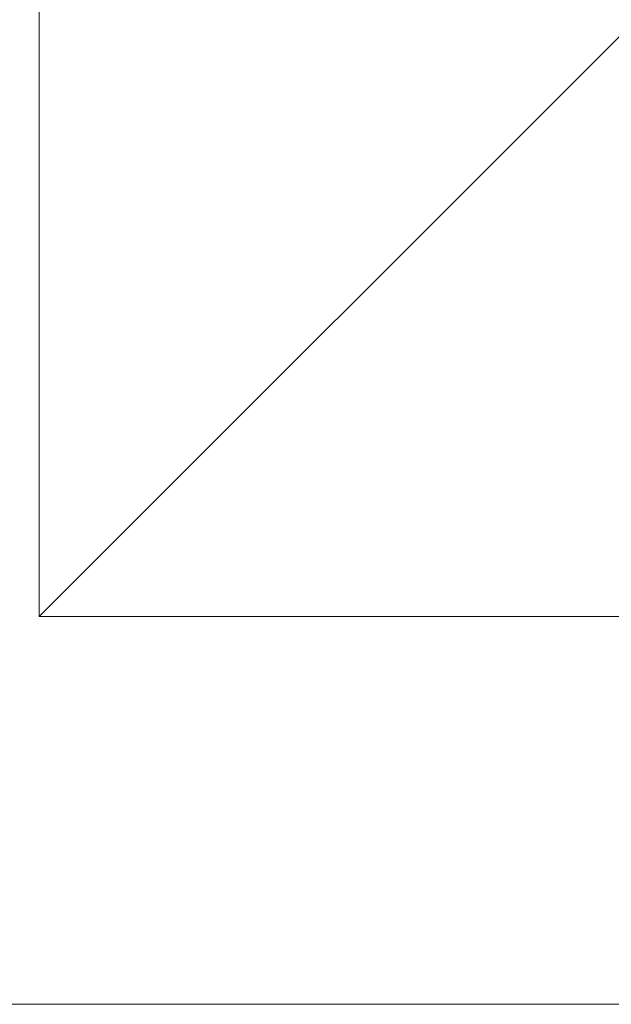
# Model space of a CAD drawing. Header units: metres. Extents: x -9 to 22, y -18.3 to 9.4.
# Tile 18 of 66: x 13.156 to 13.1713, y 0.03 to 0.0554. Entities that reach past the tile are written whole.
import ezdxf

# ---------------------------------------------------------------- set-up
doc = ezdxf.new("R2010")
doc.units = ezdxf.units.M
doc.layers.add('A-DOOR', color=7, linetype='Continuous', lineweight=5)
doc.layers.add('A-FLOR', color=7, linetype='Continuous', lineweight=5)

# ---------------------------------------------------------------- blocks, each defined once
blk = doc.blocks.new('PORTINHOLA PARA_1971258-3c0')
at = {"layer": 'A-DOOR'}
for p, q in [((6.193335, 0.17), (6.193335, 0.04)), ((6.223335, 0.07), (6.193335, 0.04)), ((6.193335, 0.04), (6.223335, 0.07)), ((6.193335, 0.04), (6.658445, 0.04))]:
    blk.add_line(p, q, dxfattribs=at)

msp = doc.modelspace()

# ---------------------------------------------------------------- linework, layer by layer
at = {"layer": 'A-FLOR'}
msp.add_line((13.138798, 0.03), (13.626898, 0.03), dxfattribs=at)

# ---------------------------------------------------------------- block references
at = {"layer": 'A-DOOR'}
msp.add_blockref('PORTINHOLA PARA_1971258-3c0', (6.96321, 0), dxfattribs=at)

doc.saveas('drawing.dxf')
